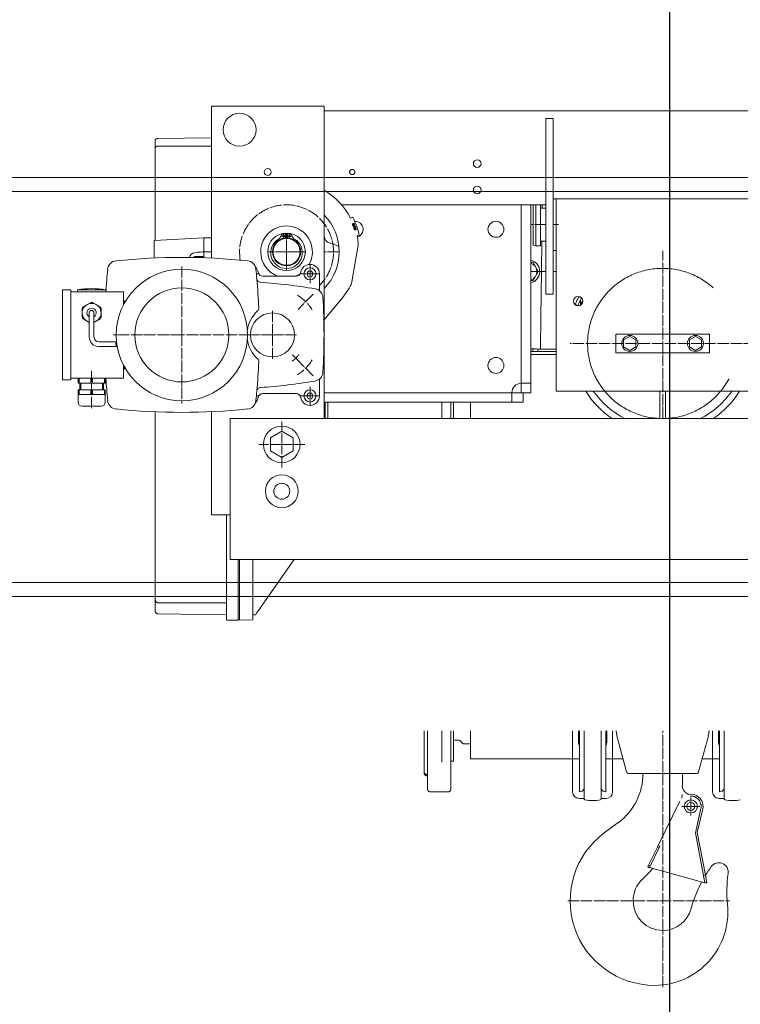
# Model space of a CAD drawing. Header units: millimetres. Extents: x 0 to 28190, y 0 to 19934.
# Tile 5 of 9: x 13059 to 13802, y 11460 to 12476. Entities that reach past the tile are written whole.
import ezdxf

# ---------------------------------------------------------------- set-up
doc = ezdxf.new("R2010")
doc.units = ezdxf.units.MM
doc.header["$MEASUREMENT"] = 0
for name, pattern in [('CONTIN', [0]), ('DASHED', [319.6, 213.1, -106.5]), ('DOT_CENTER', [14, 12, -1, 0, -1])]:
    doc.linetypes.add(name, pattern=pattern)
doc.layers.get('0').update_dxf_attribs({"linetype": 'CONTIN'})
doc.layers.add('2', color=6, linetype='CONTIN')

# ---------------------------------------------------------------- blocks, each defined once
blk = doc.blocks.new('A$C5D5B3472')
at = {"color": 3, "linetype": 'Continuous', "lineweight": 0}
for p, q in [((-12687.9, 76.1), (-12687.9, -258.2)), ((-12687.9, 76.1), (-12567.2, 76.1)), ((-12687.9, 76.1), (-12687.9, -13.6)), ((-12687.9, 76.1), (-12567.2, 76.1)), ((-12567.2, 76.1), (-12567.2, -86.4)), ((-12567.2, 76.1), (-12567.2, -86.4)), ((-12687.9, 71.1), (-13628, 71.1)), ((-12687.9, 71.1), (-13628, 71.1)), ((-12687.9, 71.1), (-12687.9, -13.6)), ((-12687.9, 71.1), (-12687.9, -13.6)), ((-12933.2, -125), (-12933.2, 63)), ((-12933.2, 63), (-12925.2, 63)), ((-12925.2, 63), (-12925.2, -125)), ((-12567.2, 42.3), (-12509.9, 41.8)), ((-12687.9, -13.6), (-12687.9, 32.6)), ((-12567.2, 33.6), (-12509.9, 33.6)), ((-12506.9, 30.5), (-12506.9, 38.8)), ((-12506.9, 30.5), (-12506.9, -67.4)), ((-13164.5, -22.9), (-12936.2, -22.9)), ((-12936.2, -22.9), (-12936.2, -229)), ((-12936.2, -22.9), (-12936.2, -78.2)), ((-12933.2, -22.9), (-12936.2, -22.9)), ((-12933.2, -78.2), (-12933.2, -22.9)), ((-12706.5, -29.5), (-12925.2, -29.5)), ((-12925.2, -33), (-12925.2, -29.5)), ((-12909.1, -29.5), (-12925.2, -29.5)), ((-12921.6, -29.5), (-12921.5, -30.4)), ((-12921.5, -30.4), (-12921.5, -33)), ((-12919.6, -33), (-12919.6, -29.5)), ((-12914.6, -73.2), (-12914.6, -29.5)), ((-12911.6, -72.4), (-12911.6, -29.5)), ((-12909.1, -29.5), (-12899, -29.5)), ((-12909.1, -29.5), (-12909.1, -230.6)), ((-12899, -29.5), (-12909.1, -29.5)), ((-12706.5, -29.5), (-12899, -29.5)), ((-12899, -29.5), (-12706.5, -29.5)), ((-12899, -29.5), (-12899, -220.4)), ((-12925.2, -68.2), (-12925.2, -33)), ((-12925.2, -33), (-12919.6, -33)), ((-12919.6, -68.2), (-12919.6, -33)), ((-12687.9, -40.3), (-12687.9, -119.1)), ((-12687.9, -119.1), (-12687.9, -40.3)), ((-12687.9, -40.3), (-12687.9, -62.5)), ((-12721.3, -48.6), (-12719.9, -49.2)), ((-12719.9, -49.2), (-12719, -49.5)), ((-12716.1, -43.6), (-12718.5, -42.7)), ((-12716, -43.6), (-12716.1, -43.6)), ((-12723.1, -62.4), (-12725.5, -61.5)), ((-12722.3, -55.8), (-12723.8, -55.2)), ((-12721.4, -56.1), (-12722.3, -55.8)), ((-12648.7, -64.7), (-12648.7, -60.4)), ((-12646.7, -64.7), (-12646.7, -60.4)), ((-12925.2, -73.2), (-12925.2, -68.2)), ((-12925.2, -68.2), (-12919.6, -68.2)), ((-12921.1, -68.2), (-12920.7, -100.8)), ((-12919.6, -73.2), (-12919.6, -68.2)), ((-12914.6, -73.2), (-12919.6, -73.2)), ((-12914.6, -73.2), (-12911.6, -72.4)), ((-12717.7, -111.8), (-12724.4, -72.5)), ((-12567.2, -64.6), (-12559.2, -64.6)), ((-12567.2, -79.7), (-12567.2, -64.6)), ((-12567.2, -64.6), (-12559.2, -64.6)), ((-12567.2, -79.7), (-12567.2, -64.6)), ((-12559.2, -64.6), (-12559.2, -79.7)), ((-12559.2, -64.6), (-12559.2, -79.7)), ((-12505.9, -67.4), (-12559.2, -64.6)), ((-12559.2, -64.6), (-12559.2, -79.7)), ((-12505.9, -86.3), (-12505.9, -67.4)), ((-12936.2, -78.2), (-12933.2, -78.2)), ((-12567.2, -86.4), (-12567.2, -79.7)), ((-12567.2, -86.4), (-12567.2, -79.7)), ((-12559.2, -79.7), (-12567.2, -79.7)), ((-12559.2, -79.7), (-12559.2, -79.8)), ((-12559.2, -79.7), (-12559.2, -86.1)), ((-12559.2, -79.7), (-12559.2, -79.8)), ((-12559.2, -79.8), (-12559.2, -84.8)), ((-12559.2, -79.8), (-12559.2, -84.8)), ((-12917.1, -100.8), (-12911.6, -91.3)), ((-12911.6, -91.3), (-12909.1, -91.3)), ((-12559.2, -84.8), (-12559.2, -85.8)), ((-12559.2, -84.8), (-12548.7, -84.8)), ((-12559.2, -84.8), (-12559.2, -85.8)), ((-12559.2, -85.8), (-12559.2, -86.1)), ((-12559.2, -85.8), (-12559.2, -86.1)), ((-12548.7, -85.8), (-12559.2, -85.8)), ((-12548.7, -84.8), (-12548.7, -85.8)), ((-12548.7, -85.8), (-12548.7, -85.8)), ((-12547.6, -85.8), (-12548.7, -85.8)), ((-12547.6, -85.8), (-12547.6, -85.8)), ((-12547.6, -85.8), (-12547.6, -85.8)), ((-12920.7, -100.8), (-12920.1, -149.1)), ((-12911.6, -110.4), (-12917.1, -100.8)), ((-12682.9, -121.3), (-12682.9, -103.3)), ((-12676.2, -103.3), (-12674.5, -100.3)), ((-12674.5, -106.3), (-12676.2, -103.3)), ((-12674.5, -100.3), (-12671.1, -100.3)), ((-12671.1, -100.3), (-12669.4, -103.3)), ((-12669.4, -103.3), (-12671.1, -106.3)), ((-12909.1, -110.4), (-12911.6, -110.4)), ((-12671.1, -106.3), (-12674.5, -106.3)), ((-12657.9, -105.8), (-12622.3, -105.8)), ((-12925.2, -125), (-12933.2, -125)), ((-12454.1, -122.4), (-12473.2, -122.4)), ((-12473.2, -132.1), (-12473.2, -122.4)), ((-12454.1, -120.4), (-12423.9, -120.4)), ((-12454.1, -122.4), (-12454.1, -120.4)), ((-12423.9, -122.4), (-12454.1, -122.4)), ((-12423.9, -120.4), (-12423.9, -122.4)), ((-12416.9, -122.4), (-12423.9, -122.4)), ((-12416.9, -122.4), (-12416.9, -120.4)), ((-12416.9, -120.4), (-12407.9, -120.4)), ((-12416.9, -214.9), (-12416.9, -122.4)), ((-12407.9, -216.9), (-12407.9, -120.4)), ((-12960.8, -127.8), (-12963.4, -129.3)), ((-12959.4, -137.3), (-12956.7, -136.1)), ((-12687.9, -152.5), (-12707.2, -129.2)), ((-12474.2, -132.1), (-12473.2, -132.1)), ((-12474.2, -134.1), (-12474.2, -132.1)), ((-12473.2, -136), (-12473.2, -132.1)), ((-12440.1, -134), (-12448, -138.6)), ((-12430, -138.6), (-12438, -134)), ((-12449.1, -140.4), (-12449.1, -149.6)), ((-12441.5, -171.2), (-12441.5, -145)), ((-12436.5, -171.2), (-12436.5, -145)), ((-12429, -149.6), (-12429, -140.4)), ((-12920.1, -149.1), (-12919.6, -183.9)), ((-12687.9, -152.5), (-12687.9, -240.6)), ((-12687.9, -152.5), (-12687.9, -230.6)), ((-12687.9, -240.6), (-12687.9, -152.5)), ((-12687.9, -230.6), (-12687.9, -152.5)), ((-12448, -151.4), (-12441.5, -155.2)), ((-12436.5, -155.2), (-12430, -151.4)), ((-13100.6, -187.8), (-13100.6, -167.7)), ((-13100.6, -167.7), (-13000.1, -167.7)), ((-13000.1, -167.7), (-13000.1, -187.8)), ((-13092.1, -174), (-13085.5, -170.2)), ((-13092.1, -181.5), (-13092.1, -174)), ((-13085.5, -170.2), (-13079, -174)), ((-13079, -174), (-13079, -181.5)), ((-13021.7, -174), (-13015.2, -170.2)), ((-13021.7, -181.5), (-13021.7, -174)), ((-13015.2, -170.2), (-13008.6, -174)), ((-13008.6, -174), (-13008.6, -181.5)), ((-12446.6, -176.2), (-12464.6, -176.2)), ((-13000.1, -187.8), (-13100.6, -187.8)), ((-13085.5, -185.3), (-13092.1, -181.5)), ((-13079, -181.5), (-13085.5, -185.3)), ((-13015.2, -185.3), (-13021.7, -181.5)), ((-13008.6, -181.5), (-13015.2, -185.3)), ((-12919.6, -183.9), (-12936.2, -183.9)), ((-12909.1, -186.5), (-12936.2, -186.5)), ((-12936.2, -189.8), (-12909.1, -189.8)), ((-12918.6, -183.9), (-12919.6, -183.9)), ((-12916.7, -183.8), (-12916.7, -186.5)), ((-12911.4, -183.5), (-12911.4, -186.5)), ((-12465.3, -181.2), (-12446.6, -181.2)), ((-12474.2, -205.2), (-12474.2, -203.2)), ((-12474.2, -205.2), (-12473.2, -205.2)), ((-12473.2, -205.2), (-12473.2, -201.3)), ((-12473.2, -214.9), (-12473.2, -205.2)), ((-12899, -220.4), (-12899, -230.6)), ((-12682.9, -234), (-12682.9, -216)), ((-12453.6, -214.9), (-12473.2, -214.9)), ((-12453.6, -214.9), (-12453.6, -220.5)), ((-12452.6, -214.9), (-12453.6, -214.9)), ((-12453.6, -220.5), (-12452.6, -220.5)), ((-12452.6, -220.5), (-12452.6, -214.9)), ((-12440, -214.9), (-12452.6, -214.9)), ((-12452.6, -220.5), (-12451.6, -220.5)), ((-12451.6, -220.5), (-12450.7, -220.5)), ((-12451.6, -227.5), (-12451.6, -220.5)), ((-12450.7, -220.5), (-12440, -220.5)), ((-12450.7, -227.5), (-12450.7, -220.5)), ((-12440, -214.9), (-12440, -220.5)), ((-12438, -214.9), (-12440, -214.9)), ((-12440, -220.5), (-12438, -220.5)), ((-12425.5, -214.9), (-12438, -214.9)), ((-12438, -214.9), (-12438, -220.5)), ((-12438, -220.5), (-12427.4, -220.5)), ((-12427.4, -227.5), (-12427.4, -220.5)), ((-12427.4, -220.5), (-12426.5, -220.5)), ((-12426.5, -220.5), (-12425.5, -220.5)), ((-12426.5, -227.5), (-12426.5, -220.5)), ((-12425.5, -214.9), (-12425.5, -220.5)), ((-12424.5, -214.9), (-12425.5, -214.9)), ((-12424.5, -220.5), (-12425.5, -220.5)), ((-12416.9, -214.9), (-12424.5, -214.9)), ((-12424.5, -214.9), (-12424.5, -220.5)), ((-12416.9, -216.9), (-12416.9, -214.9)), ((-12416.9, -216.9), (-12407.9, -216.9)), ((-12936.2, -229), (-13164.5, -229)), ((-13053.4, -229), (-13053.4, -255.6)), ((-13047.3, -255.6), (-13047.3, -229)), ((-12901, -230.6), (-12909.1, -230.6)), ((-12901, -230.6), (-12901, -240.6)), ((-12899, -230.6), (-12901, -230.6)), ((-12889, -230.6), (-12899, -230.6)), ((-12888.9, -230.6), (-12889, -230.6)), ((-12687.9, -230.6), (-12888.9, -230.6)), ((-12687.9, -230.6), (-12687.9, -240.6)), ((-12687.9, -236.6), (-12687.9, -230.6)), ((-12676.2, -234), (-12674.5, -231)), ((-12674.5, -231), (-12671.1, -231)), ((-12671.1, -231), (-12669.4, -234)), ((-12622.3, -231.5), (-12657.9, -231.5)), ((-12452.6, -227.5), (-12453.6, -227.5)), ((-12453.6, -227.5), (-12453.6, -232.5)), ((-12452.6, -232.5), (-12452.6, -227.5)), ((-12451.6, -227.5), (-12452.6, -227.5)), ((-12450.7, -227.5), (-12451.6, -227.5)), ((-12440.1, -227.5), (-12450.7, -227.5)), ((-12440.1, -232.5), (-12440.1, -227.5)), ((-12438, -227.5), (-12440.1, -227.5)), ((-12438, -227.5), (-12438, -232.5)), ((-12427.4, -227.5), (-12438, -227.5)), ((-12426.5, -227.5), (-12427.4, -227.5)), ((-12425.5, -227.5), (-12426.5, -227.5)), ((-12425.5, -227.5), (-12425.5, -232.5)), ((-12424.5, -227.5), (-12425.5, -227.5)), ((-12424.5, -227.5), (-12424.5, -232.5)), ((-12889, -240.6), (-12901, -240.6)), ((-12687.9, -240.6), (-12889, -240.6)), ((-12844.7, -240.6), (-12844.7, -258.2)), ((-12844.7, -240.6), (-12844.7, -258.2)), ((-12826.6, -258.2), (-12826.6, -240.6)), ((-12826.6, -242), (-12826.6, -240.6)), ((-12826.6, -258.2), (-12826.6, -242)), ((-12823.6, -258.2), (-12823.6, -240.6)), ((-12814.1, -258.2), (-12814.1, -240.6)), ((-12691.9, -258.2), (-12691.9, -240.6)), ((-12688.9, -240.6), (-12688.9, -258.2)), ((-12687.9, -258.2), (-12687.9, -240.6)), ((-12687.9, -240.6), (-12687.9, -258.2)), ((-12674.5, -237), (-12676.2, -234)), ((-12671.1, -237), (-12674.5, -237)), ((-12669.4, -234), (-12671.1, -237)), ((-12453.6, -232.5), (-12452.6, -232.5)), ((-12453.6, -232.5), (-12453.6, -240.6)), ((-12452.6, -232.5), (-12440.1, -232.5)), ((-12440.1, -232.5), (-12438, -232.5)), ((-12438, -232.5), (-12425.5, -232.5)), ((-12425.5, -232.5), (-12424.5, -232.5)), ((-12424.5, -232.5), (-12424.5, -240.6)), ((-12567.2, -250.9), (-12567.2, -361.3)), ((-12567.2, -250.9), (-12567.2, -361.3)), ((-12506.9, -251), (-12506.9, -451.1)), ((-12449.1, -245.1), (-12428.9, -245.1)), ((-12587.3, -258.2), (-13728.5, -258.2)), ((-12587.3, -409), (-12587.3, -258.2)), ((-12654.7, -278.9), (-12642.6, -271.9)), ((-12642.6, -271.9), (-12630.6, -278.9)), ((-12654.7, -292.8), (-12654.7, -278.9)), ((-12630.6, -278.9), (-12630.6, -292.8)), ((-12642.6, -299.8), (-12654.7, -292.8)), ((-12630.6, -292.8), (-12642.6, -299.8)), ((-12587.3, -361.3), (-12567.2, -361.3)), ((-12587.3, -361.3), (-12567.2, -361.3)), ((-12583.3, -361.3), (-12583.3, -455.5)), ((-13728.5, -409), (-12587.3, -409)), ((-12655.7, -409), (-12621.6, -458)), ((-12611.5, -469), (-12611.5, -409)), ((-12597.4, -474.1), (-12597.4, -409)), ((-12597.4, -473.4), (-12597.4, -409)), ((-12595.9, -473.4), (-12595.9, -409)), ((-12506.9, -463.1), (-12506.9, -451.1)), ((-12621.6, -458), (-12618.6, -462.4)), ((-12618.6, -462.4), (-12615.6, -466.7)), ((-12583.3, -455.5), (-12583.3, -458.6)), ((-12509.9, -455.5), (-12583.3, -455.5)), ((-12583.3, -458.6), (-12583.3, -461.1)), ((-12583.3, -461.1), (-12583.3, -464.7)), ((-12615.6, -466.7), (-12614.7, -468.1)), ((-12614.3, -468.3), (-12612, -468.3)), ((-12611.5, -469), (-12611.5, -473.2)), ((-12611, -473.9), (-12597.4, -474.1)), ((-12597.4, -473.4), (-12595.9, -473.4)), ((-12595.9, -473.4), (-12595.9, -474.1)), ((-12583.8, -474), (-12595.9, -474.1)), ((-12583.3, -464.7), (-12583.3, -468.3)), ((-12583.3, -468.3), (-12583.3, -469)), ((-12583.3, -469), (-12583.3, -470.9)), ((-12583.3, -470.9), (-12583.3, -473.2)), ((-12509.9, -467.4), (-12582.8, -468.3)), ((-13116.3, -665.7), (-13116.3, -592.6)), ((-13111.3, -608), (-13111.3, -592.6)), ((-13110.2, -598.6), (-13110.2, -592.6)), ((-13110.2, -605.3), (-13110.2, -598.6)), ((-13103.9, -592.6), (-13103.9, -658)), ((-13100, -592.6), (-13100, -593.3)), ((-13088.9, -636.5), (-13099.3, -597.9)), ((-13001.4, -597.9), (-13011.8, -636.5)), ((-13000.7, -592.6), (-13000.7, -593.3)), ((-12996.8, -658), (-12996.8, -592.6)), ((-12990.5, -592.6), (-12990.5, -598.6)), ((-12990.5, -598.6), (-12990.5, -605.3)), ((-12989.5, -592.6), (-12989.5, -608)), ((-12984.4, -592.6), (-12984.4, -665.7)), ((-12966.4, -592.6), (-12966.4, -665.7)), ((-12961.3, -592.6), (-12961.3, -608)), ((-12960.3, -592.6), (-12960.3, -598.6)), ((-12960.3, -598.6), (-12960.3, -605.3)), ((-12954, -592.6), (-12954, -658)), ((-12844.7, -592.6), (-12844.7, -606.6)), ((-12844.7, -592.6), (-12844.7, -622.7)), ((-12826.6, -625.2), (-12826.6, -592.6)), ((-12826.6, -602.6), (-12826.6, -592.6)), ((-12823.6, -625.2), (-12823.6, -592.6)), ((-12814.1, -626.2), (-12814.1, -592.6)), ((-12798.5, -639.5), (-12798.5, -592.6)), ((-12795, -636.2), (-12795, -592.6)), ((-13111.3, -608), (-13111.3, -650.9)), ((-12989.5, -650.9), (-12989.5, -608)), ((-12961.3, -608), (-12961.3, -650.9)), ((-12844.7, -606.6), (-12837.3, -606.6)), ((-12836.3, -606.2), (-12833.1, -603)), ((-12832, -602.6), (-12826.6, -602.6)), ((-13111.3, -622.7), (-13092.6, -622.7)), ((-13008.1, -622.7), (-12989.5, -622.7)), ((-12961.3, -622.7), (-12844.7, -622.7)), ((-12823.6, -625.2), (-12826.6, -625.2)), ((-12823.6, -654.6), (-12823.6, -625.2)), ((-13071, -638.4), (-13086.5, -638.4)), ((-13029.2, -638.4), (-13071.5, -638.4)), ((-13071.5, -651), (-13071.5, -638.4)), ((-13050.4, -638.4), (-13071, -638.4)), ((-13014.2, -638.4), (-13050.4, -638.4)), ((-12798.5, -639.5), (-12797.9, -639.5)), ((-12798.5, -640.7), (-12798.5, -639.5)), ((-12798.5, -654.5), (-12798.5, -640.7)), ((-12798.5, -640.7), (-12797.9, -640.7)), ((-12795, -637.4), (-12795, -636.2)), ((-13111.3, -650.9), (-13111.3, -658)), ((-13111.3, -650.9), (-13111.3, -650.9)), ((-12989.5, -658), (-12989.5, -650.9)), ((-12989.4, -650.9), (-12989.5, -650.9)), ((-12961.3, -650.9), (-12961.3, -658)), ((-12961.3, -650.9), (-12961.3, -650.9)), ((-13116.3, -654), (-13116, -654.9)), ((-13111.3, -658), (-13111.3, -658)), ((-13076.5, -659.7), (-13078.2, -660.7)), ((-13076.5, -659.7), (-13076.5, -659.7)), ((-12989.5, -658), (-12989.4, -658)), ((-12984.7, -654.9), (-12984.4, -654)), ((-12966.4, -654), (-12966, -654.9)), ((-12961.4, -658), (-12961.3, -658)), ((-12814.1, -658), (-12820.7, -657.9)), ((-12801.4, -657.8), (-12814.1, -658)), ((-13110.9, -665), (-13116.3, -665)), ((-13045.6, -715.3), (-13068.8, -667.8)), ((-12984.4, -665), (-12989.8, -665)), ((-12961, -665), (-12966.4, -665)), ((-13093.3, -676.2), (-13087.4, -701.6)), ((-13002.8, -690.8), (-12987.9, -701.9)), ((-13087.4, -701.6), (-13096.1, -747.3)), ((-13047.4, -716.2), (-13045.6, -715.3)), ((-13036.4, -738.8), (-13047.4, -716.2)), ((-13044.7, -717.1), (-13045.6, -715.3)), ((-13046.5, -718), (-13044.7, -717.1)), ((-13035.3, -736.4), (-13044.7, -717.1)), ((-13037.1, -737.3), (-13035.3, -736.4)), ((-13034.4, -738.3), (-13035.3, -736.4)), ((-13096.1, -747.3), (-13097.7, -755.2)), ((-13095.7, -755.3), (-13036.4, -738.8)), ((-13036.2, -739.1), (-13036.4, -738.8)), ((-13034.4, -738.3), (-13036.2, -739.1)), ((-13095.7, -755.3), (-13097.7, -755.2))]:
    blk.add_line(p, q, dxfattribs=at)
at = {"lineweight": 0}
for p, q in [((-3050, 0), (-24040.4, 0)), ((-3070, -15), (-24020.4, -15)), ((-3449.4, -433.9), (-23641.1, -433.9)), ((-3439.1, -448.9), (-23651.4, -448.9))]:
    blk.add_line(p, q, dxfattribs=at)
at = {"color": 3, "linetype": 'DOT_CENTER', "lineweight": 0}
for p, q in [((-12933.2, -50.6), (-12938.7, -50.6)), ((-12925.2, -50.6), (-12909.1, -50.6)), ((-12652.5, -63.1), (-12648.9, -63.1)), ((-12650.7, -61.3), (-12650.7, -64.9)), ((-12647.7, -79.7), (-12647.7, -59.6)), ((-12647.7, -79.7), (-12647.7, -62.6)), ((-12646.5, -63.1), (-12642.8, -63.1)), ((-12644.6, -61.3), (-12644.6, -64.9)), ((-13050.4, -258.2), (-13050.4, -78.7)), ((-12704, -79.7), (-12687.9, -79.7)), ((-12667.8, -79.7), (-12647.7, -79.7)), ((-12664.8, -79.7), (-12647.7, -79.7)), ((-12647.7, -99.8), (-12647.7, -79.7)), ((-12647.7, -79.7), (-12630.6, -79.7)), ((-12647.7, -96.8), (-12647.7, -79.7)), ((-12647.7, -79.7), (-12627.6, -79.7)), ((-12672.8, -93.5), (-12672.8, -113.1)), ((-12933.2, -100.8), (-12936.2, -100.8)), ((-12909.1, -100.8), (-12925.2, -100.8)), ((-12920.7, -100.8), (-12925.2, -100.8)), ((-12918.6, -100.8), (-12920.7, -100.8)), ((-12917.1, -100.8), (-12918.6, -100.8)), ((-12682.6, -103.3), (-12663, -103.3)), ((-12617.3, -103.3), (-12615.4, -103.3)), ((-12535.6, -95.3), (-12535.6, -161.6)), ((-12676.3, -124.9), (-12660, -141.3)), ((-12962.4, -131.2), (-12962.4, -136.8)), ((-12632.6, -143), (-12632.6, -168.7)), ((-12632.6, -168.7), (-12658.2, -168.7)), ((-12606.9, -168.7), (-12632.6, -168.7)), ((-12632.6, -168.7), (-12632.6, -194.3)), ((-12609, -168.7), (-12535.6, -168.7)), ((-12535.6, -161.6), (-12535.6, -165.1)), ((-12535.6, -165.1), (-12535.6, -168.7)), ((-12535.6, -168.7), (-12535.6, -242.1)), ((-12535.6, -168.7), (-12464.9, -168.7)), ((-12464.9, -168.7), (-12464.2, -168.7)), ((-12464.2, -168.7), (-12462.2, -168.7)), ((-13149.4, -177.8), (-12951.3, -177.8)), ((-12676.3, -212.4), (-12660, -196)), ((-12660, -196), (-12661, -197.1)), ((-12653.9, -190), (-12660, -196)), ((-12439, -207), (-12439, -248.1)), ((-12672.8, -224.2), (-12672.8, -243.8)), ((-12663, -234), (-12682.6, -234)), ((-12615.4, -234), (-12617.3, -234)), ((-12642.6, -285.9), (-12642.6, -261.2)), ((-12667.3, -285.9), (-12642.6, -285.9)), ((-12642.6, -310.5), (-12642.6, -285.9)), ((-12642.6, -285.9), (-12618, -285.9)), ((-13050.4, -806.3), (-13050.4, -592.6)), ((-13050.4, -640.9), (-13050.4, -638.4)), ((-13080.5, -664), (-13080.5, -666.8)), ((-13087.2, -673.5), (-13090.1, -673.5)), ((-13087.2, -673.5), (-13087.3, -673.5)), ((-13080.5, -673.5), (-13087.2, -673.5)), ((-13073.9, -673.5), (-13087.2, -673.5)), ((-13080.5, -666.8), (-13080.5, -666.9)), ((-13080.5, -666.9), (-13080.5, -680.2)), ((-13073.9, -673.5), (-13080.5, -673.5)), ((-13073.7, -673.5), (-13073.9, -673.5)), ((-13071, -673.5), (-13073.7, -673.5)), ((-13080.5, -680.2), (-13080.5, -680.3)), ((-13080.5, -680.3), (-13080.5, -683.1)), ((-12948.8, -774.6), (-13122, -774.6)), ((-13050.4, -867.1), (-13050.4, -806.3))]:
    blk.add_line(p, q, dxfattribs=at)
at = {"color": 3, "linetype": 'DASHED', "lineweight": 0}
for p, q in [((-12648.7, -65.4), (-12648.7, -64.7)), ((-12646.7, -65.4), (-12646.7, -64.7)), ((-12899, -220.4), (-12909.1, -220.4)), ((-12889, -230.6), (-12889, -240.6)), ((-13085.4, -701.7), (-13091.4, -675.7)), ((-13085.4, -701.7), (-13095.7, -755.3)), ((-13094.2, -747.6), (-13096.1, -747.3))]:
    blk.add_line(p, q, dxfattribs=at)
at = {"color": 3, "linetype": 'Continuous', "lineweight": 0}
for centre, radius in [((-12597.4, 51), 17.6), ((-12851.8, 14.8), 4.12), ((-12851.8, -13.4), 4.12), ((-12871.9, -55.6), 8.55), ((-12647.7, -79.7), 20.1), ((-12650.7, -63.1), 1.01), ((-12644.6, -63.1), 1.01), ((-12647.7, -79.7), 15.1), ((-12672.8, -103.3), 6.54), ((-12535.6, -168.7), 70.4), ((-12535.6, -168.7), 50.3), ((-12959.9, -132.5), 5.03), ((-12632.6, -168.7), 23.6), ((-12672.8, -234), 6.54), ((-12642.6, -285.9), 19.6), ((-12642.6, -336.1), 17.6), ((-12642.6, -336.1), 8.55), ((-13080.5, -673.5), 7.04), ((-13080.5, -673.5), 4.27)]:
    blk.add_circle(centre, radius, dxfattribs=at)
at = {"color": 3, "linetype": 'DASHED', "lineweight": 0}
for centre, radius in [((-12718, 5.7), 2.77), ((-13050.4, -177.8), 80.4)]:
    blk.add_circle(centre, radius, dxfattribs=at)
at = {"color": 3, "linetype": 'Continuous', "lineweight": 0}
for centre, radius, start, end in [((-12509.9, 38.8), 3.02, 0, 89.5), ((-12509.9, 30.5), 3.02, 0, 90), ((-12627.6, 5.7), 3.72, 90, 270), ((-12627.6, 5.7), 3.72, 270, 90), ((-12647.7, -79.7), 77.4, 121.2974, 152.1644), ((-12647.7, -79.7), 56.3, 135.5847, 224.4153), ((-12721.1, -55.6), 8.55, 90, 253.9175), ((-12647.7, -79.7), 79.9, 157.1032, 162.1497), ((-12647.7, -79.7), 78.4, 157.0546, 162.1983), ((-12647.7, -79.7), 77.4, 157.0218, 162.2311), ((-12647.7, -79.7), 79.9, 152.4003, 157.1032), ((-12721.1, -55.6), 8.55, 87.0231, 90), ((-12647.7, -79.7), 76.4, 157.7659, 161.487), ((-12719.3, -50.4), 1.01, 67.3938, 69.6265), ((-12719.3, -50.4), 1.01, 337.7659, 67.3938), ((-12647.7, -79.7), 27.7, 289.4102, 209.3785), ((-12647.7, -79.7), 79.9, 162.1497, 166.8526), ((-12647.7, -79.7), 77.4, 167.0885, 172.4159), ((-12721.1, -55.1), 1.01, 251.8591, 341.487), ((-12721.1, -55.1), 1.01, 249.6265, 251.8591), ((-12695.9, -62.5), 8.04, 282.1532, 0), ((-12681.2, -49.4), 30.7, 332.7101, 333.4348), ((-12560.2, -110), 104.6, 153.1623, 153.3765), ((-12640.2, -69.5), 15, 151.6738, 153.1623), ((-12645.4, -66.7), 9.11, 149.2682, 151.6738), ((-12648.6, -64.8), 5.44, 145.3419, 149.2682), ((-12649.8, -64), 3.94, 140.1132, 145.3419), ((-12650.7, -63.2), 2.76, 132.8972, 140.1132), ((-12651.1, -62.8), 2.17, 124.0037, 132.8972), ((-12651.3, -62.5), 1.77, 113.197, 124.0037), ((-12651.3, -62.4), 1.71, 101.6785, 113.197), ((-12647.7, -79.7), 19.4, 92.97, 101.9615), ((-12647.7, -79.7), 19.4, 78.0385, 87.03), ((-12644, -62.4), 1.71, 66.803, 78.3215), ((-12644, -62.5), 1.77, 55.9963, 66.803), ((-12644.2, -62.8), 2.17, 47.1028, 55.9963), ((-12644.6, -63.2), 2.76, 39.8868, 47.1028), ((-12645.5, -64), 3.94, 34.6581, 39.8868), ((-12646.8, -64.8), 5.44, 30.7318, 34.6581), ((-12649.9, -66.7), 9.11, 28.3262, 30.7318), ((-12655.1, -69.5), 15, 26.8377, 28.3262), ((-12735.1, -110), 104.6, 26.6235, 26.8377), ((-12614.1, -49.4), 30.7, 206.5652, 207.2899), ((-12714.4, -70.8), 10.1, 172.4159, 189.6265), ((-12687.9, -99.8), 30.2, 102.1532, 121.6108), ((-12647.7, -80.7), 16.9, 120.3714, 59.6286), ((-12658.4, -62.5), 4.27, 300.4319, 305.1137), ((-12658.3, -62.5), 4.2, 305.1137, 309.8182), ((-12658.7, -62.1), 4.74, 309.8182, 313.9786), ((-12658.8, -62), 4.92, 313.9786, 318.0064), ((-12659.5, -61.3), 5.92, 318.0064, 321.3849), ((-12659.9, -61), 6.36, 321.3849, 324.5733), ((-12661.4, -60), 8.18, 324.5733, 327.0946), ((-12662, -59.5), 8.97, 327.0946, 329.4373), ((-12665.1, -57.7), 12.6, 329.4373, 331.1429), ((-12666.3, -57), 14, 331.1429, 332.7101), ((-12629, -57), 14, 207.2899, 208.8571), ((-12630.2, -57.7), 12.6, 208.8571, 210.5627), ((-12633.3, -59.5), 8.97, 210.5627, 212.9054), ((-12634, -60), 8.18, 212.9054, 215.4267), ((-12635.4, -61), 6.36, 215.4267, 218.6151), ((-12635.8, -61.3), 5.92, 218.6151, 221.9936), ((-12636.5, -62), 4.92, 221.9936, 226.0214), ((-12636.7, -62.1), 4.74, 226.0214, 230.1818), ((-12637, -62.5), 4.2, 230.1818, 234.8863), ((-12637, -62.5), 4.27, 234.8863, 239.5681), ((-12906.1, -100.8), 12.6, 103.8865, 180), ((-12906.1, -100.8), 9.55, 108.4085, 251.5915), ((-12672.8, -103.3), 10.1, 90, 180), ((-12672.8, -103.3), 10.1, 9.5941, 90), ((-12604.9, -99.3), 10.1, 95.9062, 174.0938), ((-12535.6, -769.4), 683.7, 84.0938, 95.9062), ((-12466.2, -99.3), 10.1, 5.9062, 84.0938), ((-12906.1, -100.8), 12.6, 180, 256.1135), ((-12657.9, -100.8), 5.03, 189.5941, 270), ((-12647.7, -79.7), 27.7, 237.8817, 250.5898), ((-12622.3, -100.8), 5.03, 270, 350.4059), ((-12607.4, -103.3), 10.1, 133.4532, 170.4059), ((-11934.8, -168.7), 683.7, 174.0938, 174.965), ((-13136.3, -168.7), 683.7, 3.8789, 5.9062), ((-12707.8, -110.1), 10.1, 189.6265, 206.837), ((-12647.7, -79.7), 77.4, 206.837, 219.7372), ((-12577.5, -714.1), 603.3, 93.9979, 99.618), ((-12619.9, -108.3), 4.02, 273.9979, 354.965), ((-11934.8, -168.7), 683.7, 174.965, 177.5821), ((-12676.6, -129.2), 10.1, 99.618, 176.571), ((-12439, -210.6), 91.5, 80.5091, 99.4909), ((-13050.4, -177.8), 97, 24.9204, 28.2097), ((-13050.4, -177.8), 99.5, 24, 29.13), ((-13050.4, -177.8), 102.6, 24, 29.13), ((-12018.7, -168.7), 669.1, 176.571, 183.429), ((-12439, -145), 10.1, 284.4775, 255.5225), ((-12439, -145), 11.1, 84.62, 95.38), ((-12613.9, -140), 4.02, 177.5821, 226.9921), ((-12640.6, -168.7), 35.2, 7.9186, 46.9921), ((-12439, -145), 11.1, 144.62, 155.38), ((-12439, -145), 5.03, 300, 240), ((-12439, -145), 2.51, 0, 180), ((-12439, -145), 11.1, 24.62, 35.38), ((-12439, -145), 11.1, 204.62, 215.38), ((-12439, -145), 11.1, 324.62, 335.38), ((-13085.5, -177.8), 8.6, 0, 180), ((-13085.5, -177.8), 8.6, 180, 0), ((-13015.2, -177.8), 8.6, 0, 180), ((-13015.2, -177.8), 8.6, 180, 0), ((-12640.6, -168.7), 35.2, 313.0079, 352.0814), ((-12535.6, -168.7), 71.4, 349.8599, 353.9363), ((-12446.6, -171.2), 5.03, 270, 0), ((-12446.6, -171.2), 10.1, 270, 0), ((-12906.1, -323.9), 140.5, 94.3287, 95.1308), ((-12906.1, -323.9), 140.5, 92.1628, 94.3287), ((-12906.1, -323.9), 140.5, 91.2298, 92.1628), ((-12871.9, -201.4), 8.55, 90, 180), ((-12871.9, -201.4), 8.55, 0, 90), ((-12613.9, -197.3), 4.02, 133.0079, 182.4179), ((-11934.8, -168.7), 683.7, 182.4179, 185.035), ((-12871.9, -201.4), 8.55, 180, 270), ((-12871.9, -201.4), 8.55, 270, 0), ((-12676.6, -208.1), 10.1, 183.429, 260.382), ((-12899, -230.6), 10.1, 0, 90), ((-12577.5, 376.8), 603.3, 260.382, 266.0021), ((-13136.3, -168.7), 683.7, 354.0938, 356.1211), ((-13050.4, -177.8), 97, 211.904, 235.9977), ((-13050.4, -177.8), 90, 214.7385, 243.3617), ((-13050.4, -177.8), 90, 296.6383, 325.2615), ((-13050.4, -177.8), 97, 304.0023, 328.096), ((-12657.9, -236.5), 5.03, 90, 170.4059), ((-12622.3, -236.5), 5.03, 9.5941, 90), ((-12619.9, -229), 4.02, 5.035, 86.0021), ((-11934.8, -168.7), 683.7, 185.035, 185.9062), ((-12672.8, -234), 10.1, 180, 270), ((-12672.8, -234), 10.1, 270, 350.4059), ((-12607.4, -234), 10.1, 189.5941, 226.5468), ((-12604.9, -238), 10.1, 185.9062, 264.0938), ((-12466.2, -238), 10.1, 275.9062, 354.0938), ((-12449.1, -240.6), 4.47, 180, 270), ((-12428.9, -240.6), 4.47, 270, 0), ((-12535.6, 432.1), 683.7, 264.0938, 275.9062), ((-13056.4, -255.6), 3.02, 301.1618, 0), ((-13044.3, -255.6), 3.02, 180, 238.8382), ((-13077.9, -592.2), 22.1, 182.8264, 195), ((-13022.8, -592.2), 22.1, 345, 357.1736), ((-13114.3, -605.3), 4.02, 318.5904, 0), ((-12986.4, -605.3), 4.02, 180, 221.4096), ((-12964.3, -605.3), 4.02, 318.5904, 0), ((-12837.3, -605.1), 1.51, 270, 315), ((-12832, -604.1), 1.51, 90, 135), ((-13086.5, -635.8), 2.51, 195, 270), ((-12963.9, -638.4), 65.4, 180, 233.4334), ((-13014.2, -635.8), 2.51, 270, 345), ((-13081.5, -651), 10.1, 300, 0), ((-13111.3, -652.9), 5.03, 202.5, 270), ((-13110.9, -658), 7.04, 270, 0), ((-13080.5, -673.5), 13.1, 129.8011, 191.5006), ((-13080.5, -673.5), 13.1, 79.6178, 129.8011), ((-12938.7, -653.9), 132.7, 182.9137, 184.6034), ((-12989.8, -658), 7.04, 180, 270), ((-12989.4, -652.9), 5.03, 270, 337.5), ((-12961.4, -652.9), 5.03, 202.5, 270), ((-12961, -658), 7.04, 270, 0), ((-13125.3, -616.9), 50.3, 260.6035, 279.3965), ((-13117.3, -665.5), 1.01, 279.3965, 338.464), ((-13116.8, -665.7), 0.503, 338.464, 0), ((-12983.9, -665.7), 0.503, 180, 201.536), ((-12983.4, -665.5), 1.01, 201.536, 260.6035), ((-12975.4, -616.9), 50.3, 260.6035, 279.3965), ((-12967.3, -665.5), 1.01, 279.3965, 338.464), ((-12966.9, -665.7), 0.503, 338.464, 0), ((-13041.8, -774.6), 90.5, 270, 53.4334), ((-13110.5, -743.9), 10.1, 36.3589, 188.2656), ((-13209.3, -816.6), 132.7, 31.5191, 36.3589), ((-13251.8, -764.5), 132.7, 353.963, 8.2656), ((-12938.7, -653.9), 132.7, 220.3324, 227.2423), ((-13209.3, -816.6), 132.7, 14.8222, 27.9969), ((-13050.4, -774.6), 31.7, 0, 47.2423), ((-13041.8, -786.7), 78.4, 173.963, 270), ((-13050.4, -774.6), 31.7, 270, 0), ((-13050.4, -774.6), 31.7, 194.8222, 270)]:
    blk.add_arc(centre, radius, start, end, dxfattribs=at)
at = {"color": 3, "linetype": 'DOT_CENTER', "lineweight": 0}
for centre, radius, start, end in [((-12647.7, -79.7), 50.3, 349.8689, 225.573), ((-12632.6, -168.7), 50.3, 122.0472, 147.9528), ((-12632.6, -168.7), 50.3, 212.0472, 237.9528), ((-12632.6, -168.7), 35.2, 216.8699, 233.1301)]:
    blk.add_arc(centre, radius, start, end, dxfattribs=at)
at = {"color": 3, "linetype": 'DASHED', "lineweight": 0}
for centre, radius, start, end in [((-12647.7, -79.7), 14.4, 94.01, 85.99), ((-12647.7, -79.7), 14.4, 85.99, 94.01), ((-13050.4, -177.8), 99.5, 29.13, 29.2802), ((-13050.4, -177.8), 102.6, 29.13, 29.2837), ((-13080.5, -673.5), 11.1, 87.1551, 191.5006)]:
    blk.add_arc(centre, radius, start, end, dxfattribs=at)
at = {"color": 3, "linetype": 'Continuous', "lineweight": 0}
for points, knots in [([(-12559.2, -79.8), (-12557, -79.9), (-12552.6, -79.9), (-12547, -80.8), (-12544.5, -83.7), (-12544.1, -85.1), (-12543.9, -85.8)], [0, 0, 0, 0, 6.66504, 13.428818, 15.499177, 17.620074, 17.620074, 17.620074, 17.620074]), ([(-12509.9, -455.5), (-12509.7, -455.5), (-12509.3, -455.4), (-12508.7, -455.2), (-12508.2, -454.8), (-12507.8, -454.2), (-12507.4, -453.5), (-12507.1, -452.8), (-12506.9, -452), (-12506.9, -451.4), (-12506.9, -451.1)], [0, 0, 0, 0, 0.591123, 1.205208, 1.859604, 2.563199, 3.316433, 4.112783, 4.940616, 5.784998, 5.784998, 5.784998, 5.784998]), ([(-12509.9, -467.4), (-12509.7, -467.4), (-12509.3, -467.3), (-12508.7, -467.1), (-12508.2, -466.7), (-12507.7, -466.1), (-12507.4, -465.5), (-12507.1, -464.7), (-12506.9, -463.9), (-12506.9, -463.3), (-12506.9, -463.1)], [0, 0, 0, 0, 0.588367, 1.200245, 1.852427, 2.553387, 3.303364, 4.095827, 4.919278, 5.759007, 5.759007, 5.759007, 5.759007]), ([(-12614.7, -468.1), (-12614.6, -468.1), (-12614.6, -468.2), (-12614.5, -468.2), (-12614.4, -468.3), (-12614.3, -468.3), (-12614.3, -468.3)], [0, 0, 0, 0, 0.1160134, 0.2239988, 0.3253645, 0.4228736, 0.4228736, 0.4228736, 0.4228736]), ([(-12611.5, -469), (-12611.5, -469), (-12611.5, -468.9), (-12611.5, -468.8), (-12611.5, -468.6), (-12611.6, -468.5), (-12611.7, -468.4), (-12611.8, -468.4), (-12611.9, -468.3), (-12611.9, -468.3), (-12612, -468.3)], [0, 0, 0, 0, 0.1399549, 0.2771966, 0.4092738, 0.5342701, 0.6510967, 0.7597937, 0.8617733, 0.9598345, 0.9598345, 0.9598345, 0.9598345]), ([(-12611.5, -473.2), (-12611.5, -473.3), (-12611.5, -473.4), (-12611.4, -473.5), (-12611.4, -473.6), (-12611.3, -473.7), (-12611.3, -473.8), (-12611.2, -473.9), (-12611.1, -473.9), (-12611, -473.9), (-12611, -473.9)], [0, 0, 0, 0, 0.1399549, 0.2771966, 0.4092738, 0.5342701, 0.6510967, 0.7597937, 0.8617733, 0.9598345, 0.9598345, 0.9598345, 0.9598345]), ([(-12583.8, -474), (-12583.8, -474), (-12583.7, -473.9), (-12583.6, -473.9), (-12583.5, -473.8), (-12583.5, -473.7), (-12583.4, -473.6), (-12583.4, -473.5), (-12583.3, -473.4), (-12583.3, -473.3), (-12583.3, -473.2)], [0, 0, 0, 0, 0.0980612, 0.2000408, 0.3087378, 0.4255644, 0.5505607, 0.6826379, 0.8198796, 0.9598345, 0.9598345, 0.9598345, 0.9598345]), ([(-12582.8, -468.3), (-12582.9, -468.3), (-12582.9, -468.3), (-12583, -468.4), (-12583.1, -468.4), (-12583.2, -468.5), (-12583.2, -468.6), (-12583.3, -468.8), (-12583.3, -468.9), (-12583.3, -469), (-12583.3, -469)], [0, 0, 0, 0, 0.0980612, 0.2000408, 0.3087378, 0.4255644, 0.5505607, 0.6826379, 0.8198796, 0.9598345, 0.9598345, 0.9598345, 0.9598345]), ([(-12795, -636.2), (-12795, -636.4), (-12795, -636.8), (-12795.2, -637.4), (-12795.4, -638), (-12795.8, -638.5), (-12796.3, -638.9), (-12796.8, -639.2), (-12797.3, -639.4), (-12797.7, -639.5), (-12797.9, -639.5)], [0, 0, 0, 0, 0.632962, 1.262278, 1.88479, 2.498267, 3.101759, 3.695793, 4.282359, 4.864655, 4.864655, 4.864655, 4.864655]), ([(-12795, -637.4), (-12795, -637.6), (-12795, -638), (-12795.2, -638.6), (-12795.4, -639.2), (-12795.8, -639.7), (-12796.3, -640.1), (-12796.8, -640.4), (-12797.3, -640.6), (-12797.7, -640.6), (-12797.9, -640.7)], [0, 0, 0, 0, 0.632962, 1.262278, 1.88479, 2.498267, 3.101759, 3.695793, 4.282359, 4.864655, 4.864655, 4.864655, 4.864655]), ([(-12820.7, -657.9), (-12820.9, -657.9), (-12821.2, -657.9), (-12821.8, -657.7), (-12822.3, -657.4), (-12822.8, -656.9), (-12823.1, -656.4), (-12823.4, -655.9), (-12823.6, -655.3), (-12823.6, -654.8), (-12823.6, -654.6)], [0, 0, 0, 0, 0.582296, 1.168862, 1.762896, 2.366388, 2.979865, 3.602377, 4.231693, 4.864655, 4.864655, 4.864655, 4.864655]), ([(-12798.5, -654.5), (-12798.5, -654.7), (-12798.5, -655.2), (-12798.7, -655.8), (-12799, -656.3), (-12799.3, -656.8), (-12799.8, -657.2), (-12800.3, -657.6), (-12800.9, -657.8), (-12801.3, -657.8), (-12801.4, -657.8)], [0, 0, 0, 0, 0.632962, 1.262278, 1.88479, 2.498267, 3.101759, 3.695793, 4.282359, 4.864655, 4.864655, 4.864655, 4.864655])]:
    blk.add_open_spline(points, degree=3, knots=knots, dxfattribs=at)

msp = doc.modelspace()

# ---------------------------------------------------------------- linework, layer by layer
at = {"layer": '2'}
msp.add_line((13729.9, 5905.6), (13729.9, 14739.6), dxfattribs=at)

# ---------------------------------------------------------------- block references
at = {"lineweight": 0, "xscale": -0.9635180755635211, "yscale": 0.9635180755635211, "zscale": 0.9635180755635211}
msp.add_blockref('A$C5D5B3472', (1148.1, 12312.9), dxfattribs=at)

doc.saveas('drawing.dxf')
